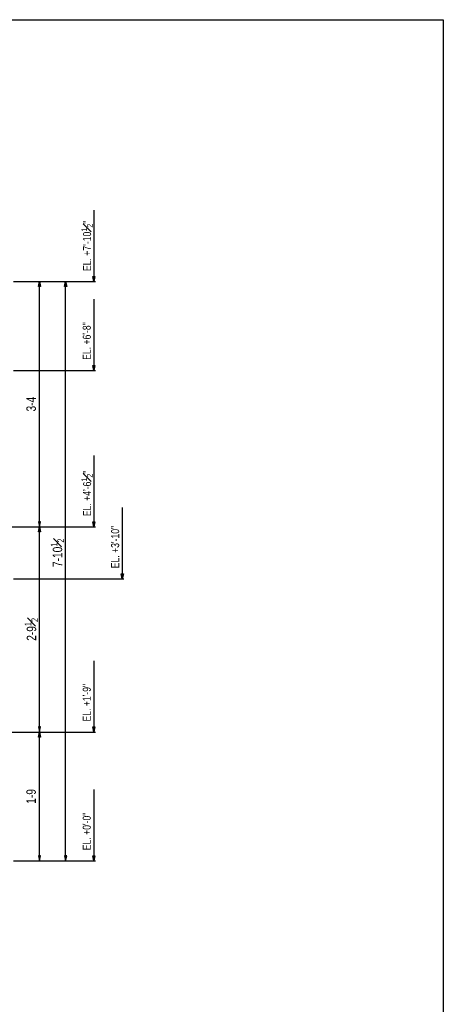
# Model space of a CAD drawing. Header units: inches. Extents: x -17.2 to 17.5, y -11.2 to 11.2.
# Tile 41 of 41: x 11.5 to 17.2, y -2.1 to 11.2. Entities that reach past the tile are written whole.
import ezdxf
from ezdxf.enums import TextEntityAlignment as Align

# ---------------------------------------------------------------- set-up
doc = ezdxf.new("R2010")
doc.units = ezdxf.units.IN
doc.header["$LTSCALE"] = 2.5
doc.header["$MEASUREMENT"] = 0
doc.layers.add('Layer_0', color=7, linetype='Continuous')
doc.styles.add('MTextWidth', font='txt', dxfattribs={"width": 0.8, "height": 0.2})

msp = doc.modelspace()

# ---------------------------------------------------------------- linework, layer by layer
at = {"color": 1, "linetype": 'Continuous'}
for p, q in [((12.499, 8.66), (12.499, 7.69)), ((11.405, 7.69), (11.759, 7.69)), ((11.744, 7.621), (11.759, 7.69)), ((11.759, 4.356), (11.759, 7.69)), ((11.759, 7.69), (11.774, 7.621)), ((11.759, 7.69), (12.113, 7.69)), ((12.098, 7.621), (12.113, 7.69)), ((12.113, 7.69), (12.521, 7.69)), ((12.113, -0.185), (12.113, 7.69)), ((12.113, 7.69), (12.128, 7.621)), ((12.499, 7.69), (12.484, 7.759)), ((12.484, 7.759), (12.513, 7.759)), ((12.513, 7.759), (12.499, 7.69)), ((12.499, 7.69), (12.499, 7.69)), ((11.774, 7.621), (11.744, 7.621)), ((12.128, 7.621), (12.098, 7.621)), ((12.499, 7.451), (12.499, 6.481)), ((11.405, 6.481), (12.521, 6.481)), ((12.499, 6.481), (12.484, 6.55)), ((12.484, 6.55), (12.513, 6.55)), ((12.513, 6.55), (12.499, 6.481)), ((12.499, 6.481), (12.499, 6.481)), ((12.499, 5.326), (12.499, 4.356)), ((12.884, 4.618), (12.884, 3.648)), ((11.774, 4.425), (11.744, 4.425)), ((11.744, 4.425), (11.759, 4.356)), ((11.759, 4.356), (11.774, 4.425)), ((12.499, 4.356), (12.484, 4.425)), ((12.484, 4.425), (12.513, 4.425)), ((12.513, 4.425), (12.499, 4.356)), ((6.624, 4.356), (11.759, 4.356)), ((6.624, 4.356), (11.759, 4.356)), ((11.744, 4.288), (11.759, 4.356)), ((11.774, 4.288), (11.744, 4.288)), ((11.759, 4.356), (12.521, 4.356)), ((11.759, 1.565), (11.759, 4.356)), ((11.759, 4.356), (11.774, 4.288)), ((12.499, 4.356), (12.499, 4.356)), ((11.405, 3.648), (12.906, 3.648)), ((12.884, 3.648), (12.869, 3.717)), ((12.869, 3.717), (12.899, 3.717)), ((12.899, 3.717), (12.884, 3.648)), ((12.884, 3.648), (12.884, 3.648)), ((12.499, 2.535), (12.499, 1.565)), ((11.774, 1.634), (11.744, 1.634)), ((11.744, 1.634), (11.759, 1.565)), ((11.759, 1.565), (11.774, 1.634)), ((12.499, 1.565), (12.484, 1.634)), ((12.484, 1.634), (12.513, 1.634)), ((12.513, 1.634), (12.499, 1.565)), ((6.716, 1.565), (11.759, 1.565)), ((6.716, 1.565), (11.759, 1.565)), ((11.744, 1.496), (11.759, 1.565)), ((11.774, 1.496), (11.744, 1.496)), ((11.759, 1.565), (12.521, 1.565)), ((11.759, -0.185), (11.759, 1.565)), ((11.759, 1.565), (11.774, 1.496)), ((12.499, 1.565), (12.499, 1.565)), ((12.499, 0.785), (12.499, -0.185)), ((11.774, -0.116), (11.744, -0.116)), ((11.744, -0.116), (11.759, -0.185)), ((11.759, -0.185), (11.774, -0.116)), ((12.128, -0.116), (12.098, -0.116)), ((12.098, -0.116), (12.113, -0.185)), ((12.113, -0.185), (12.128, -0.116)), ((12.499, -0.185), (12.484, -0.116)), ((12.484, -0.116), (12.513, -0.116)), ((12.513, -0.116), (12.499, -0.185)), ((11.405, -0.185), (11.759, -0.185)), ((11.759, -0.185), (12.113, -0.185)), ((12.113, -0.185), (12.521, -0.185)), ((12.499, -0.185), (12.499, -0.185))]:
    msp.add_line(p, q, dxfattribs=at)
at = {"layer": 'Layer_0', "color": 2, "linetype": 'Continuous'}
for p, q in [((-17.25, 11.25), (17.25, 11.25)), ((17.25, 11.25), (17.25, -11.25))]:
    msp.add_line(p, q, dxfattribs=at)

# ---------------------------------------------------------------- texts
at = {"color": 1, "linetype": 'Continuous', "width": 0.8}
for s, height, p in [('EL. +6\'-8"', 0.1097, (12.456, 6.625)), ('EL. +3\'-10"', 0.10967, (12.842, 3.792)), ('EL. +1\'-9"', 0.1097, (12.456, 1.708)), ('EL. +0\'-0"', 0.1097, (12.456, -0.042))]:
    msp.add_text(s, height=height, rotation=90, dxfattribs=at).set_placement(p)
at = {"color": 2, "linetype": 'Continuous', "width": 0.8}
for s, p in [('3-4', (11.709, 6.023)), ('1-9', (11.709, 0.69))]:
    msp.add_text(s, height=0.129, rotation=90, dxfattribs=at).set_placement(p, align=Align.CENTER)
at = {"color": 1, "linetype": 'Continuous', "char_height": 0.10967, "attachment_point": 7, "rotation": 90, "style": 'MTextWidth'}
for s, insert in [('\\A1;EL. +7\'-10{\\H0.70x;\\S1#2;}"', (12.482, 7.833)), ('\\A1;EL. +4\'-6{\\H0.70x;\\S1#2;}"', (12.482, 4.5))]:
    msp.add_mtext(s, dxfattribs=dict(at, insert=insert))
at = {"color": 2, "linetype": 'Continuous', "char_height": 0.12902, "attachment_point": 8, "rotation": 90, "style": 'MTextWidth'}
for s, insert in [('\\A1;7-10{\\H0.70x;\\S1#2;}', (12.093, 4.002)), ('\\A1;2-9{\\H0.70x;\\S1#2;}', (11.739, 2.961))]:
    msp.add_mtext(s, dxfattribs=dict(at, insert=insert))

doc.saveas('drawing.dxf')
